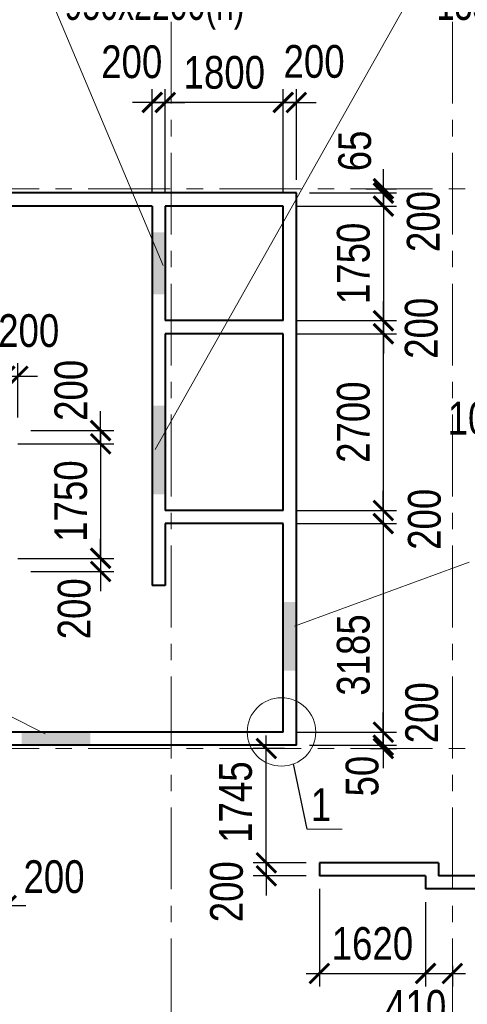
# Model space of a CAD drawing. Extents: x -8631841 to -8525813, y 4017860 to 4564755.
# Tile 72 of 112: x -8568464 to -8561635, y 4380780 to 4395818. Entities that reach past the tile are written whole.
import ezdxf

# ---------------------------------------------------------------- set-up
doc = ezdxf.new("R2010")
doc.units = 0
doc.header["$LTSCALE"] = 1000
doc.header["$MEASUREMENT"] = 0
doc.linetypes.add('CENTER', pattern=[2, 1.25, -0.25, 0.25, -0.25])
for name, color, linetype, lineweight in [('CК-400-Т(двери)', 7, 'Continuous', 20), ('СК-040-С(тены)', 12, 'Continuous', 40), ('СК-100-О(си)', 7, 'CENTER', 15), ('СК-110-О-РАЗМЕРЫ', 7, 'Continuous', 15), ('СК-300-Р(азмеры)', 7, 'Continuous', 20), ('СК-343-Р-КОЛОННЫ', 7, 'Continuous', 13), ('СК-400-Т(екст)', 7, 'Continuous', 20), ('СК-600-Ш(триховка', 7, 'Continuous', 15)]:
    doc.layers.add(name, color=color, linetype=linetype, lineweight=lineweight)
doc.styles.add('RUSS', font='arial.ttf', dxfattribs={"width": 0.8})
doc.dimstyles.new('100-200', dxfattribs={"dimscale": 0, "dimtxt": 500, "dimasz": 300, "dimexe": 200, "dimexo": 200, "dimgap": 200, "dimtad": 1, "dimdec": 0, "dimzin": 0, "dimdsep": 46, "dimtxsty": 'RUSS', "dimblk": 'ARCHTICK', "dimcen": 0.096, "dimdle": 200, "dimclrd": 7, "dimclre": 7, "dimclrt": 256, "dimadec": 0, "dimazin": 0, "dimtfac": 1, "dimtdec": 0, "dimtmove": 2, "dimatfit": 3, "dimldrblk": 'OBLIQUE', "dimfxl": 1, "dimtolj": 1, "dimtzin": 0, "dimarcsym": 0})

# ---------------------------------------------------------------- blocks, each defined once
blk = doc.blocks.new('оси')
at = {"layer": 'СК-100-О(си)'}
for p, q in [((-7420, 18534.9), (-7420, -7257.5)), ((-3130, 18534.9), (-3130, -6395.3)), ((-46685.3, 15985), (6554.2, 15985)), ((-46685.3, 7435), (6554.2, 7435))]:
    blk.add_line(p, q, dxfattribs=at)
blk = doc.blocks.new('A$C858fb3ef')
at = {"layer": 'СК-300-Р(азмеры)'}
blk.add_blockref('оси', (0, 0), dxfattribs=at)
blk = doc.blocks.new('A$C573b34c5')
blk.add_blockref('A$C858fb3ef', (0, 0))
blk = doc.blocks.new('_ArchTick')
at = {"color": 0, "linetype": 'ByBlock', "const_width": 0.15}
blk.add_lwpolyline([(-0.5, -0.5), (0.5, 0.5)], dxfattribs=at)
blk = doc.blocks.new('*D670')
at = {"layer": 'Defpoints', "color": 0, "transparency": 16777216}
for p in [(-8560862, 4390611), (-8560762, 4390611), (-8560762, 4389374)]:
    blk.add_point(p, dxfattribs=at)
at = {"layer": 'СК-343-Р-КОЛОННЫ', "color": 7, "lineweight": -2, "transparency": 16777216}
for p, q in [((-8560862, 4390411), (-8560862, 4389174)), ((-8560762, 4390411), (-8560762, 4389174)), ((-8560862, 4389374), (-8561162, 4389374)), ((-8560862, 4389374), (-8560762, 4389374)), ((-8560762, 4389374), (-8560462, 4389374))]:
    blk.add_line(p, q, dxfattribs=at)
at = {"layer": 'СК-343-Р-КОЛОННЫ', "color": 7, "lineweight": -2, "transparency": 16777216, "xscale": 300, "yscale": 300, "zscale": 300}
blk.add_blockref('_ArchTick', (-8560862, 4389374), dxfattribs=at)
at = {"layer": 'СК-343-Р-КОЛОННЫ', "color": 7, "lineweight": -2, "transparency": 16777216, "xscale": 300, "yscale": 300, "zscale": 300, "rotation": 180}
blk.add_blockref('_ArchTick', (-8560762, 4389374), dxfattribs=at)
at = {"layer": 'СК-343-Р-КОЛОННЫ', "transparency": 16777216, "insert": (-8561468, 4389728), "char_height": 500, "attachment_point": 5, "style": 'RUSS'}
blk.add_mtext('\\A1;100', dxfattribs=at)
blk = doc.blocks.new('_Oblique')
at = {"color": 0, "linetype": 'ByBlock', "lineweight": -2}
blk.add_line((-0.5, -0.5), (0.5, 0.5), dxfattribs=at)
blk = doc.blocks.new('*D557')
at = {"layer": 'Defpoints', "color": 0, "transparency": 16777216}
for p in [(-8564442, 4392971), (-8564442, 4391221), (-8562915, 4391221)]:
    blk.add_point(p, dxfattribs=at)
at = {"layer": 'СК-343-Р-КОЛОННЫ', "color": 7, "lineweight": -2, "transparency": 16777216}
for p, q in [((-8562915, 4393171), (-8562915, 4391021)), ((-8564242, 4392971), (-8562715, 4392971)), ((-8564242, 4391221), (-8562715, 4391221))]:
    blk.add_line(p, q, dxfattribs=at)
at = {"layer": 'СК-343-Р-КОЛОННЫ', "color": 7, "lineweight": -2, "transparency": 16777216, "xscale": 300, "yscale": 300, "zscale": 300}
for p, rotation in [((-8562915, 4392971), 90), ((-8562915, 4391221), 270)]:
    blk.add_blockref('_ArchTick', p, dxfattribs=dict(at, rotation=rotation))
at = {"layer": 'СК-343-Р-КОЛОННЫ', "transparency": 16777216, "insert": (-8563371, 4392096), "char_height": 500, "attachment_point": 5, "rotation": 90, "style": 'RUSS'}
blk.add_mtext('\\A1;1750', dxfattribs=at)
blk = doc.blocks.new('*D558')
at = {"layer": 'Defpoints', "color": 0, "transparency": 16777216}
for p in [(-8564442, 4391221), (-8564442, 4391021), (-8562915, 4391021)]:
    blk.add_point(p, dxfattribs=at)
at = {"layer": 'СК-343-Р-КОЛОННЫ', "color": 7, "lineweight": -2, "transparency": 16777216}
for p, q in [((-8562915, 4391221), (-8562915, 4391521)), ((-8564242, 4391221), (-8562715, 4391221)), ((-8562915, 4391221), (-8562915, 4391021)), ((-8564242, 4391021), (-8562715, 4391021)), ((-8562915, 4391021), (-8562915, 4390721))]:
    blk.add_line(p, q, dxfattribs=at)
at = {"layer": 'СК-343-Р-КОЛОННЫ', "color": 7, "lineweight": -2, "transparency": 16777216, "xscale": 300, "yscale": 300, "zscale": 300}
for p, rotation in [((-8562915, 4391221), 270), ((-8562915, 4391021), 90)]:
    blk.add_blockref('_ArchTick', p, dxfattribs=dict(at, rotation=rotation))
at = {"layer": 'СК-343-Р-КОЛОННЫ', "transparency": 16777216, "insert": (-8562334, 4391105), "char_height": 500, "attachment_point": 5, "rotation": 90, "style": 'RUSS'}
blk.add_mtext('\\A1;200', dxfattribs=at)
blk = doc.blocks.new('*D559')
at = {"layer": 'Defpoints', "color": 0, "transparency": 16777216}
for p in [(-8564442, 4391021), (-8564442, 4388321), (-8562916, 4388321)]:
    blk.add_point(p, dxfattribs=at)
at = {"layer": 'СК-343-Р-КОЛОННЫ', "color": 7, "lineweight": -2, "transparency": 16777216}
for p, q in [((-8562916, 4391221), (-8562916, 4388121)), ((-8564242, 4391021), (-8562716, 4391021)), ((-8564242, 4388321), (-8562716, 4388321))]:
    blk.add_line(p, q, dxfattribs=at)
at = {"layer": 'СК-343-Р-КОЛОННЫ', "color": 7, "lineweight": -2, "transparency": 16777216, "xscale": 300, "yscale": 300, "zscale": 300}
for p, rotation in [((-8562916, 4391021), 90), ((-8562916, 4388321), 270)]:
    blk.add_blockref('_ArchTick', p, dxfattribs=dict(at, rotation=rotation))
at = {"layer": 'СК-343-Р-КОЛОННЫ', "transparency": 16777216, "insert": (-8563371, 4389671), "char_height": 500, "attachment_point": 5, "rotation": 90, "style": 'RUSS'}
blk.add_mtext('\\A1;2700', dxfattribs=at)
blk = doc.blocks.new('*D560')
at = {"layer": 'Defpoints', "color": 0, "transparency": 16777216}
for p in [(-8564442, 4388321), (-8564442, 4388121), (-8562916, 4388121)]:
    blk.add_point(p, dxfattribs=at)
at = {"layer": 'СК-343-Р-КОЛОННЫ', "color": 7, "lineweight": -2, "transparency": 16777216}
for p, q in [((-8562916, 4388321), (-8562916, 4388621)), ((-8564242, 4388321), (-8562716, 4388321)), ((-8562916, 4388321), (-8562916, 4388121)), ((-8564242, 4388121), (-8562716, 4388121)), ((-8562916, 4388121), (-8562916, 4387821))]:
    blk.add_line(p, q, dxfattribs=at)
at = {"layer": 'СК-343-Р-КОЛОННЫ', "color": 7, "lineweight": -2, "transparency": 16777216, "xscale": 300, "yscale": 300, "zscale": 300}
for p, rotation in [((-8562916, 4388321), 270), ((-8562916, 4388121), 90)]:
    blk.add_blockref('_ArchTick', p, dxfattribs=dict(at, rotation=rotation))
at = {"layer": 'СК-343-Р-КОЛОННЫ', "transparency": 16777216, "insert": (-8562287, 4388187), "char_height": 500, "attachment_point": 5, "rotation": 90, "style": 'RUSS'}
blk.add_mtext('\\A1;200', dxfattribs=at)
blk = doc.blocks.new('*D561')
at = {"layer": 'Defpoints', "color": 0, "transparency": 16777216}
for p in [(-8564242, 4393171), (-8562915, 4393171), (-8564442, 4392971)]:
    blk.add_point(p, dxfattribs=at)
at = {"layer": 'СК-343-Р-КОЛОННЫ', "color": 7, "lineweight": -2, "transparency": 16777216}
for p, q in [((-8562915, 4393171), (-8562915, 4393471)), ((-8564042, 4393171), (-8562715, 4393171)), ((-8562915, 4392971), (-8562915, 4393171)), ((-8564242, 4392971), (-8562715, 4392971)), ((-8562915, 4392971), (-8562915, 4392671))]:
    blk.add_line(p, q, dxfattribs=at)
at = {"layer": 'СК-343-Р-КОЛОННЫ', "color": 7, "lineweight": -2, "transparency": 16777216, "xscale": 300, "yscale": 300, "zscale": 300}
for p, rotation in [((-8562915, 4393171), 270), ((-8562915, 4392971), 90)]:
    blk.add_blockref('_ArchTick', p, dxfattribs=dict(at, rotation=rotation))
at = {"layer": 'СК-343-Р-КОЛОННЫ', "transparency": 16777216, "insert": (-8562303, 4392735), "char_height": 500, "attachment_point": 5, "rotation": 90, "style": 'RUSS'}
blk.add_mtext('\\A1;200', dxfattribs=at)
blk = doc.blocks.new('*D562')
at = {"layer": 'Defpoints', "color": 0, "transparency": 16777216}
for p in [(-8564242, 4393171), (-8563381, 4393236), (-8562915, 4393236)]:
    blk.add_point(p, dxfattribs=at)
at = {"layer": 'СК-343-Р-КОЛОННЫ', "color": 7, "lineweight": -2, "transparency": 16777216}
for p, q in [((-8562915, 4393236), (-8562915, 4393536)), ((-8564042, 4393171), (-8562715, 4393171)), ((-8563181, 4393236), (-8562715, 4393236)), ((-8562915, 4393171), (-8562915, 4393236)), ((-8562915, 4393171), (-8562915, 4392871))]:
    blk.add_line(p, q, dxfattribs=at)
at = {"layer": 'СК-343-Р-КОЛОННЫ', "color": 7, "lineweight": -2, "transparency": 16777216, "xscale": 300, "yscale": 300, "zscale": 300}
for p, rotation in [((-8562915, 4393236), 270), ((-8562915, 4393171), 90)]:
    blk.add_blockref('_ArchTick', p, dxfattribs=dict(at, rotation=rotation))
at = {"layer": 'СК-343-Р-КОЛОННЫ', "transparency": 16777216, "insert": (-8563350, 4393813), "char_height": 500, "attachment_point": 5, "rotation": 90, "style": 'RUSS'}
blk.add_mtext('\\A1;65', dxfattribs=at)
blk = doc.blocks.new('*D563')
at = {"layer": 'Defpoints', "color": 0, "transparency": 16777216}
for p in [(-8564442, 4388121), (-8564442, 4384936), (-8562916, 4384936)]:
    blk.add_point(p, dxfattribs=at)
at = {"layer": 'СК-343-Р-КОЛОННЫ', "color": 7, "lineweight": -2, "transparency": 16777216}
for p, q in [((-8562916, 4388321), (-8562916, 4384736)), ((-8564242, 4388121), (-8562716, 4388121)), ((-8564242, 4384936), (-8562716, 4384936))]:
    blk.add_line(p, q, dxfattribs=at)
at = {"layer": 'СК-343-Р-КОЛОННЫ', "color": 7, "lineweight": -2, "transparency": 16777216, "xscale": 300, "yscale": 300, "zscale": 300}
for p, rotation in [((-8562916, 4388121), 90), ((-8562916, 4384936), 270)]:
    blk.add_blockref('_ArchTick', p, dxfattribs=dict(at, rotation=rotation))
at = {"layer": 'СК-343-Р-КОЛОННЫ', "transparency": 16777216, "insert": (-8563371, 4386115), "char_height": 500, "attachment_point": 5, "rotation": 90, "style": 'RUSS'}
blk.add_mtext('\\A1;3185', dxfattribs=at)
blk = doc.blocks.new('*D564')
at = {"layer": 'Defpoints', "color": 0, "transparency": 16777216}
for p in [(-8564442, 4384936), (-8564242, 4384736), (-8562916, 4384736)]:
    blk.add_point(p, dxfattribs=at)
at = {"layer": 'СК-343-Р-КОЛОННЫ', "color": 7, "lineweight": -2, "transparency": 16777216}
for p, q in [((-8562916, 4384936), (-8562916, 4385236)), ((-8564242, 4384936), (-8562716, 4384936)), ((-8562916, 4384936), (-8562916, 4384736)), ((-8564042, 4384736), (-8562716, 4384736)), ((-8562916, 4384736), (-8562916, 4384436))]:
    blk.add_line(p, q, dxfattribs=at)
at = {"layer": 'СК-343-Р-КОЛОННЫ', "color": 7, "lineweight": -2, "transparency": 16777216, "xscale": 300, "yscale": 300, "zscale": 300}
for p, rotation in [((-8562916, 4384936), 270), ((-8562916, 4384736), 90)]:
    blk.add_blockref('_ArchTick', p, dxfattribs=dict(at, rotation=rotation))
at = {"layer": 'СК-343-Р-КОЛОННЫ', "transparency": 16777216, "insert": (-8562327, 4385232), "char_height": 500, "attachment_point": 5, "rotation": 90, "style": 'RUSS'}
blk.add_mtext('\\A1;200', dxfattribs=at)
blk = doc.blocks.new('*D565')
at = {"layer": 'Defpoints', "color": 0, "transparency": 16777216}
for p in [(-8564242, 4384736), (-8563309, 4384686), (-8562916, 4384686)]:
    blk.add_point(p, dxfattribs=at)
at = {"layer": 'СК-343-Р-КОЛОННЫ', "color": 7, "lineweight": -2, "transparency": 16777216}
for p, q in [((-8562916, 4384736), (-8562916, 4385036)), ((-8564042, 4384736), (-8562716, 4384736)), ((-8563109, 4384686), (-8562716, 4384686)), ((-8562916, 4384736), (-8562916, 4384686)), ((-8562916, 4384686), (-8562916, 4384386))]:
    blk.add_line(p, q, dxfattribs=at)
at = {"layer": 'СК-343-Р-КОЛОННЫ', "color": 7, "lineweight": -2, "transparency": 16777216, "xscale": 300, "yscale": 300, "zscale": 300}
for p, rotation in [((-8562916, 4384736), 270), ((-8562916, 4384686), 90)]:
    blk.add_blockref('_ArchTick', p, dxfattribs=dict(at, rotation=rotation))
at = {"layer": 'СК-343-Р-КОЛОННЫ', "transparency": 16777216, "insert": (-8563237, 4384265), "char_height": 500, "attachment_point": 5, "rotation": 90, "style": 'RUSS'}
blk.add_mtext('\\A1;50', dxfattribs=at)
blk = doc.blocks.new('*D566')
at = {"layer": 'Defpoints', "color": 0, "transparency": 16777216}
for p in [(-8566242, 4394554), (-8566242, 4392971), (-8564442, 4392971)]:
    blk.add_point(p, dxfattribs=at)
at = {"layer": 'СК-343-Р-КОЛОННЫ', "color": 7, "lineweight": -2, "transparency": 16777216}
for p, q in [((-8566242, 4393171), (-8566242, 4394754)), ((-8564442, 4393171), (-8564442, 4394754)), ((-8564242, 4394554), (-8566442, 4394554))]:
    blk.add_line(p, q, dxfattribs=at)
at = {"layer": 'СК-343-Р-КОЛОННЫ', "color": 7, "lineweight": -2, "transparency": 16777216, "xscale": 300, "yscale": 300, "zscale": 300, "rotation": 180}
blk.add_blockref('_ArchTick', (-8566242, 4394554), dxfattribs=at)
at = {"layer": 'СК-343-Р-КОЛОННЫ', "color": 7, "lineweight": -2, "transparency": 16777216, "xscale": 300, "yscale": 300, "zscale": 300}
blk.add_blockref('_ArchTick', (-8564442, 4394554), dxfattribs=at)
at = {"layer": 'СК-343-Р-КОЛОННЫ', "transparency": 16777216, "insert": (-8565342, 4395010), "char_height": 500, "attachment_point": 5, "style": 'RUSS'}
blk.add_mtext('\\A1;1800', dxfattribs=at)
blk = doc.blocks.new('*D567')
at = {"layer": 'Defpoints', "color": 0, "transparency": 16777216}
for p in [(-8564242, 4394554), (-8564242, 4393171), (-8564442, 4392971)]:
    blk.add_point(p, dxfattribs=at)
at = {"layer": 'СК-343-Р-КОЛОННЫ', "color": 7, "lineweight": -2, "transparency": 16777216}
for p, q in [((-8564442, 4393171), (-8564442, 4394754)), ((-8564242, 4393371), (-8564242, 4394754)), ((-8564442, 4394554), (-8564742, 4394554)), ((-8564442, 4394554), (-8564242, 4394554)), ((-8564242, 4394554), (-8563942, 4394554))]:
    blk.add_line(p, q, dxfattribs=at)
at = {"layer": 'СК-343-Р-КОЛОННЫ', "color": 7, "lineweight": -2, "transparency": 16777216, "xscale": 300, "yscale": 300, "zscale": 300}
blk.add_blockref('_ArchTick', (-8564442, 4394554), dxfattribs=at)
at = {"layer": 'СК-343-Р-КОЛОННЫ', "color": 7, "lineweight": -2, "transparency": 16777216, "xscale": 300, "yscale": 300, "zscale": 300, "rotation": 180}
blk.add_blockref('_ArchTick', (-8564242, 4394554), dxfattribs=at)
at = {"layer": 'СК-343-Р-КОЛОННЫ', "transparency": 16777216, "insert": (-8563972, 4395177), "char_height": 500, "attachment_point": 5, "style": 'RUSS'}
blk.add_mtext('\\A1;200', dxfattribs=at)
blk = doc.blocks.new('*D569')
at = {"layer": 'Defpoints', "color": 0, "transparency": 16777216}
for p in [(-8568492, 4390371), (-8568492, 4389541), (-8568692, 4389341)]:
    blk.add_point(p, dxfattribs=at)
at = {"layer": 'СК-343-Р-КОЛОННЫ', "color": 7, "lineweight": -2, "transparency": 16777216}
for p, q in [((-8568692, 4389541), (-8568692, 4390571)), ((-8568492, 4389741), (-8568492, 4390571)), ((-8568692, 4390371), (-8568992, 4390371)), ((-8568692, 4390371), (-8568492, 4390371)), ((-8568492, 4390371), (-8568192, 4390371))]:
    blk.add_line(p, q, dxfattribs=at)
at = {"layer": 'СК-343-Р-КОЛОННЫ', "color": 7, "lineweight": -2, "transparency": 16777216, "xscale": 300, "yscale": 300, "zscale": 300}
blk.add_blockref('_ArchTick', (-8568692, 4390371), dxfattribs=at)
at = {"layer": 'СК-343-Р-КОЛОННЫ', "color": 7, "lineweight": -2, "transparency": 16777216, "xscale": 300, "yscale": 300, "zscale": 300, "rotation": 180}
blk.add_blockref('_ArchTick', (-8568492, 4390371), dxfattribs=at)
at = {"layer": 'СК-343-Р-КОЛОННЫ', "transparency": 16777216, "insert": (-8568326, 4391066), "char_height": 500, "attachment_point": 5, "style": 'RUSS'}
blk.add_mtext('\\A1;200', dxfattribs=at)
blk = doc.blocks.new('*D570')
at = {"layer": 'Defpoints', "color": 0, "transparency": 16777216}
for p in [(-8568692, 4389341), (-8568692, 4387591), (-8567229, 4387591)]:
    blk.add_point(p, dxfattribs=at)
at = {"layer": 'СК-343-Р-КОЛОННЫ', "color": 7, "lineweight": -2, "transparency": 16777216}
for p, q in [((-8567229, 4389541), (-8567229, 4387391)), ((-8568492, 4389341), (-8567029, 4389341)), ((-8568492, 4387591), (-8567029, 4387591))]:
    blk.add_line(p, q, dxfattribs=at)
at = {"layer": 'СК-343-Р-КОЛОННЫ', "color": 7, "lineweight": -2, "transparency": 16777216, "xscale": 300, "yscale": 300, "zscale": 300}
for p, rotation in [((-8567229, 4389341), 90), ((-8567229, 4387591), 270)]:
    blk.add_blockref('_ArchTick', p, dxfattribs=dict(at, rotation=rotation))
at = {"layer": 'СК-343-Р-КОЛОННЫ', "transparency": 16777216, "insert": (-8567684, 4388466), "char_height": 500, "attachment_point": 5, "rotation": 90, "style": 'RUSS'}
blk.add_mtext('\\A1;1750', dxfattribs=at)
blk = doc.blocks.new('*D590')
at = {"layer": 'Defpoints', "color": 0, "transparency": 16777216}
for p in [(-8568492, 4389541), (-8567229, 4389541), (-8568692, 4389341)]:
    blk.add_point(p, dxfattribs=at)
at = {"layer": 'СК-343-Р-КОЛОННЫ', "color": 7, "lineweight": -2, "transparency": 16777216}
for p, q in [((-8567229, 4389541), (-8567229, 4389841)), ((-8568292, 4389541), (-8567029, 4389541)), ((-8567229, 4389341), (-8567229, 4389541)), ((-8568492, 4389341), (-8567029, 4389341)), ((-8567229, 4389341), (-8567229, 4389041))]:
    blk.add_line(p, q, dxfattribs=at)
at = {"layer": 'СК-343-Р-КОЛОННЫ', "color": 7, "lineweight": -2, "transparency": 16777216, "xscale": 300, "yscale": 300, "zscale": 300}
for p, rotation in [((-8567229, 4389541), 270), ((-8567229, 4389341), 90)]:
    blk.add_blockref('_ArchTick', p, dxfattribs=dict(at, rotation=rotation))
at = {"layer": 'СК-343-Р-КОЛОННЫ', "transparency": 16777216, "insert": (-8567680, 4390157), "char_height": 500, "attachment_point": 5, "rotation": 90, "style": 'RUSS'}
blk.add_mtext('\\A1;200', dxfattribs=at)
blk = doc.blocks.new('*D591')
at = {"layer": 'Defpoints', "color": 0, "transparency": 16777216}
for p in [(-8568692, 4387591), (-8568492, 4387391), (-8567229, 4387391)]:
    blk.add_point(p, dxfattribs=at)
at = {"layer": 'СК-343-Р-КОЛОННЫ', "color": 7, "lineweight": -2, "transparency": 16777216}
for p, q in [((-8567229, 4387591), (-8567229, 4387891)), ((-8568492, 4387591), (-8567029, 4387591)), ((-8567229, 4387591), (-8567229, 4387391)), ((-8568292, 4387391), (-8567029, 4387391)), ((-8567229, 4387391), (-8567229, 4387091))]:
    blk.add_line(p, q, dxfattribs=at)
at = {"layer": 'СК-343-Р-КОЛОННЫ', "color": 7, "lineweight": -2, "transparency": 16777216, "xscale": 300, "yscale": 300, "zscale": 300}
for p, rotation in [((-8567229, 4387591), 270), ((-8567229, 4387391), 90)]:
    blk.add_blockref('_ArchTick', p, dxfattribs=dict(at, rotation=rotation))
at = {"layer": 'СК-343-Р-КОЛОННЫ', "transparency": 16777216, "insert": (-8567631, 4386820), "char_height": 500, "attachment_point": 5, "rotation": 90, "style": 'RUSS'}
blk.add_mtext('\\A1;200', dxfattribs=at)
blk = doc.blocks.new('*D613')
at = {"layer": 'Defpoints', "color": 0, "transparency": 16777216}
for p in [(-8568872, 4384161), (-8568672, 4383961), (-8568672, 4382288)]:
    blk.add_point(p, dxfattribs=at)
at = {"layer": 'СК-343-Р-КОЛОННЫ', "color": 7, "lineweight": -2, "transparency": 16777216}
for p, q in [((-8568872, 4383961), (-8568872, 4382088)), ((-8568672, 4383761), (-8568672, 4382088)), ((-8568872, 4382288), (-8569172, 4382288)), ((-8568872, 4382288), (-8568672, 4382288)), ((-8568672, 4382288), (-8568372, 4382288))]:
    blk.add_line(p, q, dxfattribs=at)
at = {"layer": 'СК-343-Р-КОЛОННЫ', "color": 7, "lineweight": -2, "transparency": 16777216, "xscale": 300, "yscale": 300, "zscale": 300}
blk.add_blockref('_ArchTick', (-8568872, 4382288), dxfattribs=at)
at = {"layer": 'СК-343-Р-КОЛОННЫ', "color": 7, "lineweight": -2, "transparency": 16777216, "xscale": 300, "yscale": 300, "zscale": 300, "rotation": 180}
blk.add_blockref('_ArchTick', (-8568672, 4382288), dxfattribs=at)
at = {"layer": 'СК-343-Р-КОЛОННЫ', "transparency": 16777216, "insert": (-8567940, 4382726), "char_height": 500, "attachment_point": 5, "style": 'RUSS'}
blk.add_mtext('\\A1;200', dxfattribs=at)
blk = doc.blocks.new('*D619')
at = {"layer": 'Defpoints', "color": 0, "transparency": 16777216}
for p in [(-8563892, 4382941), (-8564701, 4382741), (-8563892, 4382741)]:
    blk.add_point(p, dxfattribs=at)
at = {"layer": 'СК-343-Р-КОЛОННЫ', "color": 7, "lineweight": -2, "transparency": 16777216}
for p, q in [((-8564701, 4382941), (-8564701, 4383241)), ((-8564092, 4382941), (-8564901, 4382941)), ((-8564701, 4382941), (-8564701, 4382741)), ((-8564092, 4382741), (-8564901, 4382741)), ((-8564701, 4382741), (-8564701, 4382441))]:
    blk.add_line(p, q, dxfattribs=at)
at = {"layer": 'СК-343-Р-КОЛОННЫ', "color": 7, "lineweight": -2, "transparency": 16777216, "xscale": 300, "yscale": 300, "zscale": 300}
for p, rotation in [((-8564701, 4382941), 270), ((-8564701, 4382741), 90)]:
    blk.add_blockref('_ArchTick', p, dxfattribs=dict(at, rotation=rotation))
at = {"layer": 'СК-343-Р-КОЛОННЫ', "transparency": 16777216, "insert": (-8565306, 4382499), "char_height": 500, "attachment_point": 5, "rotation": 90, "style": 'RUSS'}
blk.add_mtext('\\A1;200', dxfattribs=at)
blk = doc.blocks.new('*D622')
at = {"layer": 'Defpoints', "color": 0, "transparency": 16777216}
for p in [(-8566242, 4394554), (-8566442, 4392971), (-8566242, 4392971)]:
    blk.add_point(p, dxfattribs=at)
at = {"layer": 'СК-343-Р-КОЛОННЫ', "color": 7, "lineweight": -2, "transparency": 16777216}
for p, q in [((-8566442, 4393171), (-8566442, 4394754)), ((-8566242, 4393171), (-8566242, 4394754)), ((-8566442, 4394554), (-8566742, 4394554)), ((-8566442, 4394554), (-8566242, 4394554)), ((-8566242, 4394554), (-8565942, 4394554))]:
    blk.add_line(p, q, dxfattribs=at)
at = {"layer": 'СК-343-Р-КОЛОННЫ', "color": 7, "lineweight": -2, "transparency": 16777216, "xscale": 300, "yscale": 300, "zscale": 300}
blk.add_blockref('_ArchTick', (-8566442, 4394554), dxfattribs=at)
at = {"layer": 'СК-343-Р-КОЛОННЫ', "color": 7, "lineweight": -2, "transparency": 16777216, "xscale": 300, "yscale": 300, "zscale": 300, "rotation": 180}
blk.add_blockref('_ArchTick', (-8566242, 4394554), dxfattribs=at)
at = {"layer": 'СК-343-Р-КОЛОННЫ', "transparency": 16777216, "insert": (-8566754, 4395172), "char_height": 500, "attachment_point": 5, "style": 'RUSS'}
blk.add_mtext('\\A1;200', dxfattribs=at)
blk = doc.blocks.new('*D623')
at = {"layer": 'Defpoints', "color": 0, "transparency": 16777216}
for p in [(-8563892, 4382741), (-8562272, 4382541), (-8562272, 4381251)]:
    blk.add_point(p, dxfattribs=at)
at = {"layer": 'СК-343-Р-КОЛОННЫ', "color": 7, "lineweight": -2, "transparency": 16777216}
for p, q in [((-8563892, 4382541), (-8563892, 4381051)), ((-8562272, 4382341), (-8562272, 4381051)), ((-8564092, 4381251), (-8562072, 4381251))]:
    blk.add_line(p, q, dxfattribs=at)
at = {"layer": 'СК-343-Р-КОЛОННЫ', "color": 7, "lineweight": -2, "transparency": 16777216, "xscale": 300, "yscale": 300, "zscale": 300, "rotation": 180}
blk.add_blockref('_ArchTick', (-8563892, 4381251), dxfattribs=at)
at = {"layer": 'СК-343-Р-КОЛОННЫ', "color": 7, "lineweight": -2, "transparency": 16777216, "xscale": 300, "yscale": 300, "zscale": 300}
blk.add_blockref('_ArchTick', (-8562272, 4381251), dxfattribs=at)
at = {"layer": 'СК-343-Р-КОЛОННЫ', "transparency": 16777216, "insert": (-8563082, 4381706), "char_height": 500, "attachment_point": 5, "style": 'RUSS'}
blk.add_mtext('\\A1;1620', dxfattribs=at)
blk = doc.blocks.new('*D624')
at = {"layer": 'Defpoints', "color": 0, "transparency": 16777216}
for p in [(-8562272, 4382541), (-8561862, 4381567), (-8561862, 4381251)]:
    blk.add_point(p, dxfattribs=at)
at = {"layer": 'СК-343-Р-КОЛОННЫ', "color": 7, "lineweight": -2, "transparency": 16777216}
for p, q in [((-8562272, 4382341), (-8562272, 4381051)), ((-8561862, 4381367), (-8561862, 4381051)), ((-8562472, 4381251), (-8561662, 4381251))]:
    blk.add_line(p, q, dxfattribs=at)
at = {"layer": 'СК-343-Р-КОЛОННЫ', "color": 7, "lineweight": -2, "transparency": 16777216, "xscale": 300, "yscale": 300, "zscale": 300, "rotation": 180}
blk.add_blockref('_ArchTick', (-8562272, 4381251), dxfattribs=at)
at = {"layer": 'СК-343-Р-КОЛОННЫ', "color": 7, "lineweight": -2, "transparency": 16777216, "xscale": 300, "yscale": 300, "zscale": 300}
blk.add_blockref('_ArchTick', (-8561862, 4381251), dxfattribs=at)
at = {"layer": 'СК-343-Р-КОЛОННЫ', "transparency": 16777216, "insert": (-8562421, 4380745), "char_height": 500, "attachment_point": 5, "style": 'RUSS'}
blk.add_mtext('\\A1;410', dxfattribs=at)
blk = doc.blocks.new('*D625')
at = {"layer": 'Defpoints', "color": 0, "transparency": 16777216}
for p in [(-8564701, 4384686), (-8564226, 4384686), (-8563892, 4382941)]:
    blk.add_point(p, dxfattribs=at)
at = {"layer": 'СК-343-Р-КОЛОННЫ', "color": 7, "lineweight": -2, "transparency": 16777216}
for p, q in [((-8564701, 4382741), (-8564701, 4384886)), ((-8564426, 4384686), (-8564901, 4384686)), ((-8564092, 4382941), (-8564901, 4382941))]:
    blk.add_line(p, q, dxfattribs=at)
at = {"layer": 'СК-343-Р-КОЛОННЫ', "color": 7, "lineweight": -2, "transparency": 16777216, "xscale": 300, "yscale": 300, "zscale": 300}
for p, rotation in [((-8564701, 4384686), 90), ((-8564701, 4382941), 270)]:
    blk.add_blockref('_ArchTick', p, dxfattribs=dict(at, rotation=rotation))
at = {"layer": 'СК-343-Р-КОЛОННЫ', "transparency": 16777216, "insert": (-8565168, 4383869), "char_height": 500, "attachment_point": 5, "rotation": 90, "style": 'RUSS'}
blk.add_mtext('\\A1;1745', dxfattribs=at)
blk = doc.blocks.new('11')
at = {"layer": 'СК-040-С(тены)'}
for p, q in [((38410, 15920), (29190, 15920)), ((38410, 7485), (38410, 15920)), ((36210, 15720), (32110, 15720)), ((36210, 15720), (36210, 9925)), ((38210, 15720), (36410, 15720)), ((36410, 15720), (36410, 13970)), ((38210, 13970), (38210, 15720)), ((38210, 13970), (36410, 13970)), ((38210, 13770), (36410, 13770)), ((36410, 13770), (36410, 11070)), ((38210, 11070), (38210, 13770)), ((38210, 11070), (36410, 11070)), ((38210, 10870), (36410, 10870)), ((36410, 10870), (36410, 9925)), ((38210, 7685), (38210, 10870)), ((36410, 9925), (36210, 9925)), ((38210, 7685), (33780, 7685)), ((38410, 7485), (33980, 7485)), ((40580, 5690), (38760, 5690)), ((38760, 5690), (38760, 5490)), ((40580, 5690), (40580, 5490)), ((40380, 5490), (38760, 5490)), ((40380, 5490), (40380, 5290)), ((45331, 5490), (40580, 5490)), ((45531, 5290), (40380, 5290))]:
    blk.add_line(p, q, dxfattribs=at)
at = {"layer": 'СК-600-Ш(триховка', "color": 7}
for points in [[(36410, 15320), (36210, 15320), (36410, 14370), (36210, 14370)], [(36410, 12670), (36210, 12670), (36410, 11320), (36210, 11320)], [(38410, 9675), (38210, 9675), (38410, 8625), (38210, 8625)], [(34216, 7685), (34216, 7485), (35266, 7685), (35266, 7485)]]:
    blk.add_solid(points, dxfattribs=at)
blk = doc.blocks.new('A$C1d9011e3')
at = {"layer": 'CК-400-Т(двери)'}
for p, q in [((34575, 19100), (36378, 14812)), ((40252, 19100), (36257, 12001)), ((41045, 10280), (38381, 9302))]:
    blk.add_line(p, q, dxfattribs=at)
at = {"layer": 'CК-400-Т(двери)', "color": 7}
blk.add_lwpolyline([(28386, 8823), (32260, 8823), (34575, 7661)], dxfattribs=at)
at = {"layer": 'CК-400-Т(двери)', "color": 7, "char_height": 500, "width": 4535.8, "attachment_point": 1, "line_spacing_factor": 0.835689, "style": 'RUSS'}
for s, insert in [('{\\W0.7;Дверной проем\\P950х2200(h)}', (34873, 19760)), ('{\\W0.7;Дверной проем\\P1350х2200(h)}', (40551, 19760))]:
    blk.add_mtext(s, dxfattribs=dict(at, insert=insert))
blk = doc.blocks.new('A$Cce7b28b7')
blk.add_line((38574, 6206), (38368, 7200))
at = {"layer": 'СК-110-О-РАЗМЕРЫ'}
blk.add_line((39107, 6206), (38574, 6206), dxfattribs=at)
blk.add_circle((38182, 7689), 523, dxfattribs=at)
at = {"layer": 'СК-400-Т(екст)', "style": 'RUSS', "width": 0.8}
blk.add_text('1', height=500, dxfattribs=at).set_placement((38629, 6327))

msp = doc.modelspace()

# ---------------------------------------------------------------- block references
msp.add_blockref('A$Cce7b28b7', (-8602652.1, 4377251))
at = {"layer": 'CК-400-Т(двери)'}
msp.add_blockref('A$C1d9011e3', (-8602652.1, 4377251), dxfattribs=at)
at = {"layer": 'СК-300-Р(азмеры)'}
msp.add_blockref('A$C573b34c5', (-8558731.8, 4377251), dxfattribs=at)
at = {"layer": 'СК-343-Р-КОЛОННЫ'}
msp.add_blockref('11', (-8602652.1, 4377251), dxfattribs=at)

# ---------------------------------------------------------------- dimensions: what is measured, and where the dimension line sits
for base, p1, p2, picture, middle in [((-8566242, 4394554.4), (-8566442, 4392971.4), (-8566242, 4392971.4), '*D622', (-8566754.4, 4395172)), ((-8564242.1, 4394554.4), (-8564442.1, 4392971.4), (-8564242.1, 4393171.4), '*D567', (-8563972.2, 4395177.3)), ((-8568492.1, 4390371.5), (-8568692.1, 4389341.3), (-8568492.1, 4389541.3), '*D569', (-8568326.3, 4391066.4)), ((-8560761.8, 4389374), (-8560861.8, 4390611.4), (-8560761.8, 4390611.4), '*D670', (-8561468.3, 4389728.3)), ((-8568672, 4382288.4), (-8568872, 4384161.3), (-8568672, 4383961.4), '*D613', (-8567939.5, 4382725.9)), ((-8561861.8, 4381251.3), (-8562271.9, 4382541.4), (-8561861.8, 4381566.6), '*D624', (-8562421.3, 4380745))]:
    dim = msp.add_linear_dim(base=base, p1=p1, p2=p2, dimstyle='100-200', override={"dimscale": 1}, dxfattribs=at)
    dim.commit()
    dim.dimension.update_dxf_attribs({"geometry": picture, "text_midpoint": middle, "dimtype": 160})
for base, p1, p2, picture, middle in [((-8566242, 4394554.4), (-8564442.1, 4392971.4), (-8566242, 4392971.4), '*D566', (-8565342, 4395009.7)), ((-8562271.9, 4381251), (-8563892.1, 4382741.4), (-8562271.9, 4382541.4), '*D623', (-8563082, 4381706.2))]:
    dim = msp.add_linear_dim(base=base, p1=p1, p2=p2, dimstyle='100-200', override={"dimscale": 1}, dxfattribs=at)
    dim.commit()
    dim.dimension.update_dxf_attribs({"geometry": picture, "text_midpoint": middle})
for base, p1, p2, picture, middle in [((-8562915.3, 4393236), (-8564242.1, 4393171.4), (-8563381.1, 4393236), '*D562', (-8563349.8, 4393812.9)), ((-8562914.9, 4393171.4), (-8564442.1, 4392971.4), (-8564242.1, 4393171.4), '*D561', (-8562302.7, 4392735.2)), ((-8562915.3, 4391021.4), (-8564442.1, 4391221.4), (-8564442.1, 4391021.4), '*D558', (-8562334.5, 4391104.7)), ((-8567228.9, 4389541.3), (-8568692.1, 4389341.3), (-8568492.1, 4389541.3), '*D590', (-8567679.5, 4390156.7)), ((-8562916, 4388121.4), (-8564442.1, 4388321.4), (-8564442.1, 4388121.4), '*D560', (-8562287.3, 4388187.4)), ((-8562915.6, 4384936.4), (-8564442.1, 4388121.4), (-8564442.1, 4384936.4), '*D563', (-8563371.2, 4386115)), ((-8567228.9, 4387391.3), (-8568692.1, 4387591.3), (-8568492.1, 4387391.3), '*D591', (-8567631.2, 4386819.7)), ((-8562915.6, 4384736.4), (-8564442.1, 4384936.4), (-8564242.1, 4384736.4), '*D564', (-8562327.5, 4385231.9)), ((-8562915.6, 4384686), (-8564242.1, 4384736.4), (-8563308.6, 4384686), '*D565', (-8563236.5, 4384265.1)), ((-8564700.7, 4384686), (-8563892.1, 4382941.4), (-8564226.1, 4384686), '*D625', (-8565168.5, 4383869.1)), ((-8564701.1, 4382741.4), (-8563892.1, 4382941.4), (-8563892.1, 4382741.4), '*D619', (-8565305.5, 4382499.2))]:
    dim = msp.add_linear_dim(base=base, p1=p1, p2=p2, angle=90, dimstyle='100-200', override={"dimscale": 1}, dxfattribs=at)
    dim.commit()
    dim.dimension.update_dxf_attribs({"geometry": picture, "text_midpoint": middle, "dimtype": 160})
for base, p1, p2, picture, middle in [((-8562915.3, 4391221.4), (-8564442.1, 4392971.4), (-8564442.1, 4391221.4), '*D557', (-8563370.5, 4392096.4)), ((-8562915.6, 4388321.4), (-8564442.1, 4391021.4), (-8564442.1, 4388321.4), '*D559', (-8563370.9, 4389671.4)), ((-8567228.9, 4387591.3), (-8568692.1, 4389341.3), (-8568692.1, 4387591.3), '*D570', (-8567684.1, 4388466.3))]:
    dim = msp.add_linear_dim(base=base, p1=p1, p2=p2, angle=90, dimstyle='100-200', override={"dimscale": 1}, dxfattribs=at)
    dim.commit()
    dim.dimension.update_dxf_attribs({"geometry": picture, "text_midpoint": middle})

doc.saveas('drawing.dxf')
